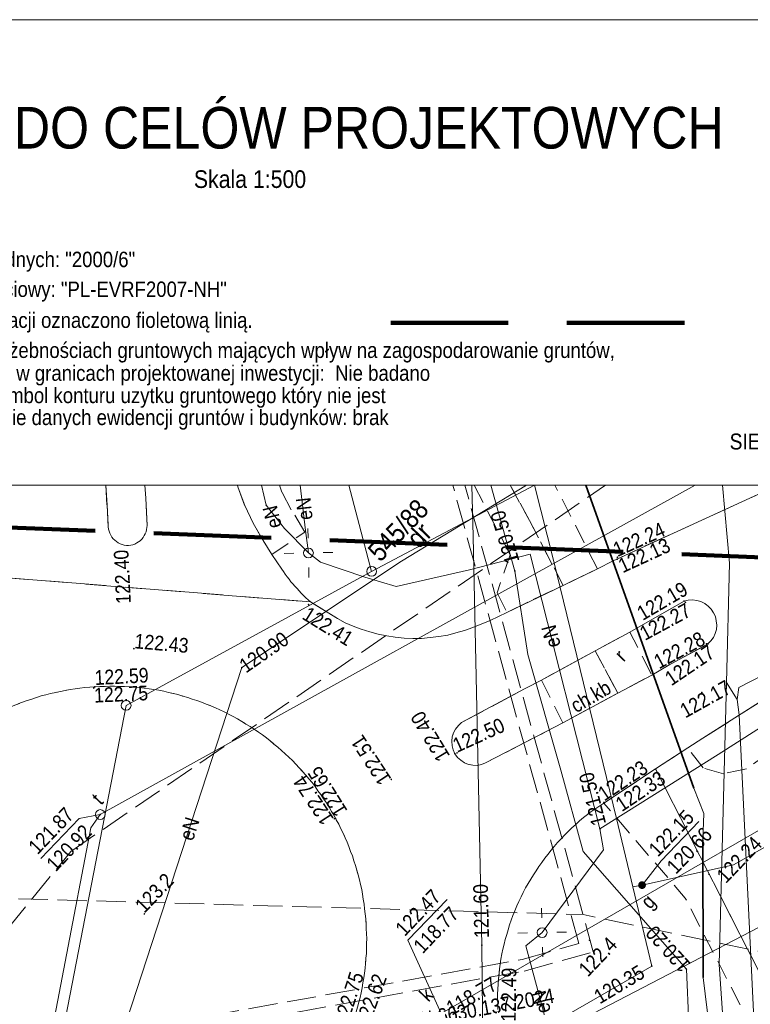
# Model space of a CAD drawing. Extents: x 0 to 6443539, y 0 to 5655063.
# Tile 36 of 64: x 6441120 to 6441157, y 5654646 to 5654697. Entities that reach past the tile are written whole.
import ezdxf
from ezdxf.enums import TextEntityAlignment as Align

# ---------------------------------------------------------------- set-up
doc = ezdxf.new("R2010")
doc.units = 0
doc.header["$MEASUREMENT"] = 0
for name, pattern in [('1.0_0.5', [1.5, 1, -0.5]), ('1.5_0.5', [2, 1.5, -0.5]), ('2', [0.9, 0.6, -0.3]), ('219-500', [0]), ('PRZER2-1', [3, 2, -1])]:
    doc.linetypes.add(name, pattern=pattern)
doc.layers.get('0').update_dxf_attribs({"color": 2, "linetype": 'CONTINUOUS', "lineweight": 5})
doc.layers.add('1ramki', color=7, linetype='PRZER2-1', lineweight=18)
doc.layers.add('Warstwa 63', color=7, linetype='CONTINUOUS', lineweight=0)
for name, color, linetype in [('202-punkt graniczny', 7, 'CONTINUOUS'), ('210-oznaczenie konturu użytku gruntowego', 7, 'CONTINUOUS'), ('211-numer działki ewidencyjnej', 7, 'CONTINUOUS'), ('219-działka ewidencyjna', 7, 'CONTINUOUS'), ('chodnik', 7, 'CONTINUOUS'), ('chodnik-Atr17', 7, 'CONTINUOUS'), ('droga dla rowerów', 7, 'CONTINUOUS'), ('droga dla rowerów-Atr17', 7, 'CONTINUOUS'), ('jezdnia', 7, 'CONTINUOUS'), ('krawężnik', 7, 'CONTINUOUS'), ('latarnia', 7, 'CONTINUOUS'), ('obudowa ochronna przewodu', 7, 'CONTINUOUS'), ('pikieta naturalna', 7, 'CONTINUOUS'), ('pikieta naturalna-Atr2', 7, 'CONTINUOUS'), ('pikieta sztuczna', 7, 'CONTINUOUS'), ('pikieta sztuczna-Atr2', 7, 'CONTINUOUS'), ('przewód ciepłowniczy - ob. projektowany', 7, 'CONTINUOUS'), ('przewód elektroenergetyczny podziemny', 7, 'CONTINUOUS'), ('przewód elektroenergetyczny podziemny - ob. projektowany', 7, 'CONTINUOUS'), ('przewód elektroenergetyczny podziemny-Atr1', 7, 'CONTINUOUS'), ('przewód gazowy', 7, 'CONTINUOUS'), ('przewód kanalizacyjny', 7, 'CONTINUOUS'), ('przewód kanalizacyjny - ob. projektowany', 7, 'CONTINUOUS'), ('przewód kanalizacyjny - ob. projektowany-Atr1', 7, 'CONTINUOUS'), ('przewód telekomunikacyjny podziemny', 7, 'CONTINUOUS'), ('przewód wodociągowy', 7, 'CONTINUOUS'), ('rzedna', 7, 'CONTINUOUS'), ('rzedna-Atr2', 7, 'CONTINUOUS'), ('rzedna-Atr3', 7, 'CONTINUOUS'), ('właz do komory lub kanału - okrągły', 7, 'CONTINUOUS'), ('właz do komory lub kanału - okrągły-Atr17', 7, 'CONTINUOUS'), ('Zakres', 7, 'CONTINUOUS'), ('zasuwa lub zawór', 7, 'CONTINUOUS'), ('zasuwa lub zawór-Atr17', 7, 'CONTINUOUS')]:
    doc.layers.add(name, color=color, linetype=linetype)
doc.styles.add('MapaZas', font='geodezja.shx', dxfattribs={"width": 0.9})

# ---------------------------------------------------------------- blocks, each defined once
blk = doc.blocks.new('202')
at = {"color": 0, "linetype": 'Continuous', "lineweight": 0}
blk.add_circle((0, 0), 0.25, dxfattribs=at)
blk = doc.blocks.new('SM01')
at = {"color": 0, "linetype": 'Continuous', "lineweight": 13}
for p, q in [((-0.53, 0.531), (-0.883, 0.884)), ((0.531, 0.531), (0.884, 0.884)), ((-0.53, -0.53), (-0.883, -0.883)), ((0.531, -0.53), (0.884, -0.883))]:
    blk.add_line(p, q, dxfattribs=at)
blk.add_circle((0, 0), 0.25, dxfattribs=at)
blk = doc.blocks.new('PW01')
at = {"linetype": 'Continuous', "lineweight": 13}
h = blk.add_hatch(color=0, dxfattribs=at)
edge = h.paths.add_edge_path()
edge.add_arc((0, 0), 0.045, 0, 360)
blk = doc.blocks.new('US22')
at = {"color": 0, "linetype": 'Continuous', "lineweight": 13}
blk.add_circle((0, 0), 0.25, dxfattribs=at)
blk = doc.blocks.new('US25')
at = {"linetype": 'Continuous', "lineweight": 0}
h = blk.add_hatch(color=0, dxfattribs=at)
edge = h.paths.add_edge_path()
edge.add_arc((0, 0), 0.2, 0, 360)

msp = doc.modelspace()

# ---------------------------------------------------------------- linework, layer by layer
at = {"layer": '1ramki', "color": 0, "linetype": 'Continuous', "lineweight": 13, "flags": 128}
for points in [[(6441071.681, 5654696.745), (6441272.347, 5654696.745), (6441272.347, 5654556.737), (6441071.681, 5654556.737)], [(6441071.681, 5654696.745), (6441272.347, 5654696.745), (6441272.347, 5654556.737), (6441071.681, 5654556.737)], [(6441071.681, 5654696.745), (6441187.422, 5654696.745), (6441187.422, 5654672.96), (6441071.681, 5654672.96)]]:
    msp.add_lwpolyline(points, close=True, dxfattribs=at)
at = {"layer": '219-działka ewidencyjna', "color": 0, "linetype": '219-500', "lineweight": 13}
for points in [[(6441136.968, 5654672.96), (6441138.137, 5654668.554)], [(6441138.137, 5654668.554), (6441146.457, 5654672.96)]]:
    msp.add_lwpolyline(points, dxfattribs=at)
at = {"layer": '219-działka ewidencyjna', "color": 0, "linetype": '219-500', "lineweight": 13, "flags": 128}
for points in [[(6441138.137, 5654668.554), (6441125.597, 5654661.705)], [(6441125.597, 5654661.705), (6441120.19, 5654633.778)], [(6441174.549, 5654659.01), (6441133.697, 5654637.777)]]:
    msp.add_lwpolyline(points, dxfattribs=at)
at = {"layer": 'chodnik', "color": 0, "linetype": '1.0_0.5', "lineweight": 13}
for points in [[(6441124.564, 5654672.96), (6441124.619, 5654671.932), (6441124.685, 5654670.83), (6441124.701, 5654670.717), (6441124.725, 5654670.612), (6441124.763, 5654670.507), (6441124.807, 5654670.409), (6441124.866, 5654670.311), (6441124.932, 5654670.22), (6441125.011, 5654670.144), (6441125.097, 5654670.075), (6441125.191, 5654670.014), (6441125.291, 5654669.959), (6441125.398, 5654669.926), (6441125.504, 5654669.893), (6441125.618, 5654669.882), (6441125.724, 5654669.877), (6441125.837, 5654669.893), (6441125.942, 5654669.917), (6441126.048, 5654669.954), (6441126.139, 5654670.006), (6441126.229, 5654670.057), (6441126.32, 5654670.123), (6441126.396, 5654670.203), (6441126.465, 5654670.289), (6441126.526, 5654670.382), (6441126.574, 5654670.475), (6441126.614, 5654670.575), (6441126.64, 5654670.689), (6441126.659, 5654670.795), (6441126.664, 5654670.901), (6441126.598, 5654672.293), (6441126.549, 5654672.96)], [(6441131.28, 5654672.96), (6441131.303, 5654672.883), (6441131.663, 5654671.915), (6441132.086, 5654671.012), (6441132.593, 5654670.139), (6441133.04, 5654669.42), (6441134.734, 5654670.567), (6441134.037, 5654671.705), (6441133.558, 5654672.607), (6441133.432, 5654672.96)], [(6441143.381, 5654672.96), (6441145.22, 5654669.401), (6441144.554, 5654667.463), (6441145.05, 5654666.462), (6441147.92, 5654667.84), (6441146.2, 5654671.162), (6441145.226, 5654672.96)]]:
    msp.add_lwpolyline(points, dxfattribs=at)
at = {"layer": 'chodnik', "color": 0, "linetype": '1.0_0.5', "lineweight": 13, "flags": 128}
for points in [[(6441146.815, 5654662.999), (6441147.916, 5654660.824), (6441150.72, 5654662.334), (6441149.563, 5654664.495)], [(6441161.294, 5654633.586), (6441163.71, 5654633.073), (6441165.752, 5654632.82), (6441152.643, 5654658.458), (6441150.007, 5654656.717), (6441154.165, 5654651.863), (6441161.645, 5654637.307)]]:
    msp.add_lwpolyline(points, close=True, dxfattribs=at)
at = {"layer": 'droga dla rowerów', "color": 0, "linetype": '1.0_0.5', "lineweight": 13}
for points in [[(6441145.226, 5654672.96), (6441146.2, 5654671.162), (6441147.92, 5654667.84), (6441149.684, 5654668.684), (6441147.508, 5654672.96)], [(6441181.224, 5654672.96), (6441175.408, 5654669.97), (6441171.012, 5654667.548), (6441165.874, 5654664.409), (6441160.904, 5654661.055), (6441157.289, 5654658.466), (6441156.121, 5654658.215), (6441155.075, 5654658.51), (6441154.296, 5654659.533)], [(6441154.296, 5654659.533), (6441152.643, 5654658.458), (6441165.73, 5654632.869)]]:
    msp.add_lwpolyline(points, dxfattribs=at)
at = {"layer": 'droga dla rowerów', "color": 0, "linetype": '1.0_0.5', "lineweight": 13, "flags": 128}
msp.add_lwpolyline([(6441149.563, 5654664.495), (6441150.72, 5654662.334), (6441152.461, 5654663.256), (6441151.331, 5654665.445)], close=True, dxfattribs=at)
at = {"layer": 'jezdnia', "color": 0, "linetype": '1.5_0.5', "lineweight": 13}
for points in [[(6441117.063, 5654668.423), (6441135.009, 5654666.994), (6441134.894, 5654667.105), (6441134.771, 5654667.208), (6441134.663, 5654667.326), (6441134.547, 5654667.437), (6441134.438, 5654667.555), (6441134.33, 5654667.673), (6441134.221, 5654667.791), (6441134.119, 5654667.916), (6441134.018, 5654668.027), (6441133.923, 5654668.159), (6441133.821, 5654668.284), (6441133.727, 5654668.416), (6441133.639, 5654668.542), (6441133.544, 5654668.674), (6441133.04, 5654669.42), (6441132.593, 5654670.139), (6441132.086, 5654671.012), (6441131.663, 5654671.915), (6441131.303, 5654672.883), (6441131.28, 5654672.96)], [(6441158.909, 5654672.96), (6441150.481, 5654669.098), (6441149.684, 5654668.684), (6441147.92, 5654667.84), (6441145.05, 5654666.462), (6441144.203, 5654666.041), (6441143.306, 5654665.682), (6441142.885, 5654665.531), (6441142.449, 5654665.408), (6441142.027, 5654665.3), (6441141.576, 5654665.22), (6441141.131, 5654665.175), (6441140.687, 5654665.13), (6441140.241, 5654665.127), (6441139.802, 5654665.146), (6441139.349, 5654665.193), (6441138.909, 5654665.254), (6441138.468, 5654665.343), (6441138.041, 5654665.461), (6441137.614, 5654665.594), (6441137.193, 5654665.761), (6441136.786, 5654665.929), (6441136.393, 5654666.14), (6441135.009, 5654666.994), (6441117.063, 5654668.423)], [(6441125.942, 5654669.917), (6441125.837, 5654669.893), (6441125.724, 5654669.877), (6441125.618, 5654669.882), (6441125.504, 5654669.893), (6441125.398, 5654669.926), (6441125.291, 5654669.959), (6441125.191, 5654670.014), (6441125.097, 5654670.075), (6441125.011, 5654670.144), (6441124.932, 5654670.22), (6441124.866, 5654670.311), (6441124.807, 5654670.409), (6441124.763, 5654670.507), (6441124.725, 5654670.612), (6441124.701, 5654670.717), (6441124.685, 5654670.83), (6441124.619, 5654671.932), (6441124.564, 5654672.96)], [(6441126.549, 5654672.96), (6441126.598, 5654672.293), (6441126.664, 5654670.901), (6441126.659, 5654670.795), (6441126.64, 5654670.689), (6441126.614, 5654670.575), (6441126.574, 5654670.475), (6441126.526, 5654670.382), (6441126.465, 5654670.289), (6441126.396, 5654670.203), (6441126.32, 5654670.123), (6441126.229, 5654670.057), (6441126.139, 5654670.006), (6441126.048, 5654669.954), (6441125.942, 5654669.917)], [(6441144.591, 5654646.175), (6441144.593, 5654646.436), (6441144.58, 5654646.698), (6441144.574, 5654646.952), (6441144.629, 5654647.717), (6441144.674, 5654648.242), (6441144.711, 5654648.483), (6441144.748, 5654648.738), (6441144.799, 5654649.008), (6441144.85, 5654649.25), (6441144.908, 5654649.499), (6441144.967, 5654649.747), (6441145.046, 5654650.004), (6441145.111, 5654650.246), (6441145.191, 5654650.488), (6441145.271, 5654650.73), (6441145.364, 5654650.973), (6441145.458, 5654651.215), (6441145.552, 5654651.458), (6441145.66, 5654651.686), (6441145.775, 5654651.922), (6441145.891, 5654652.144), (6441146.006, 5654652.38), (6441146.142, 5654652.609), (6441146.272, 5654652.831), (6441146.409, 5654653.046), (6441146.545, 5654653.261), (6441146.689, 5654653.47), (6441146.84, 5654653.685), (6441146.984, 5654653.893), (6441147.15, 5654654.095), (6441147.308, 5654654.303), (6441147.473, 5654654.505), (6441147.646, 5654654.7), (6441147.826, 5654654.888), (6441147.998, 5654655.082), (6441148.185, 5654655.263), (6441148.372, 5654655.458), (6441148.574, 5654655.625), (6441148.761, 5654655.806), (6441148.962, 5654655.973), (6441149.164, 5654656.14), (6441149.233, 5654656.198), (6441150.007, 5654656.717), (6441152.643, 5654658.458), (6441154.296, 5654659.533), (6441155.07, 5654660.024), (6441162.067, 5654664.483)]]:
    msp.add_lwpolyline(points, dxfattribs=at)
at = {"layer": 'jezdnia', "color": 0, "linetype": '1.5_0.5', "lineweight": 13, "flags": 128}
for points in [[(6441152.142, 5654665.901), (6441154.105, 5654667.04), (6441154.323, 5654667.08), (6441154.535, 5654667.099), (6441154.755, 5654667.068), (6441154.961, 5654667.009), (6441155.168, 5654666.908), (6441155.341, 5654666.784), (6441155.493, 5654666.625), (6441155.61, 5654666.443), (6441155.706, 5654666.254), (6441155.753, 5654666.029), (6441155.779, 5654665.81), (6441155.763, 5654665.591), (6441155.697, 5654665.377), (6441155.609, 5654665.184), (6441155.478, 5654665.005), (6441155.326, 5654664.846), (6441153.285, 5654663.741), (6441152.461, 5654663.256), (6441150.72, 5654662.334), (6441147.916, 5654660.824), (6441147.063, 5654660.367), (6441143.965, 5654658.765), (6441143.754, 5654658.689), (6441143.529, 5654658.642), (6441143.317, 5654658.652), (6441143.089, 5654658.689), (6441142.89, 5654658.77), (6441142.696, 5654658.9), (6441142.523, 5654659.052), (6441142.399, 5654659.24), (6441142.309, 5654659.436), (6441142.248, 5654659.647), (6441142.236, 5654659.88), (6441142.253, 5654660.1), (6441142.326, 5654660.306), (6441142.428, 5654660.5), (6441142.572, 5654660.679), (6441142.739, 5654660.825), (6441145.955, 5654662.549), (6441146.815, 5654662.999), (6441149.563, 5654664.495), (6441151.331, 5654665.445)], [(6441131.936, 5654660.633), (6441132.144, 5654660.489), (6441132.353, 5654660.345), (6441132.561, 5654660.201), (6441132.762, 5654660.05), (6441132.963, 5654659.898), (6441133.151, 5654659.733), (6441133.352, 5654659.581), (6441133.533, 5654659.409), (6441133.727, 5654659.236), (6441133.908, 5654659.063), (6441134.089, 5654658.89), (6441134.262, 5654658.71), (6441134.443, 5654658.523), (6441134.61, 5654658.336), (6441134.777, 5654658.148), (6441134.936, 5654657.954), (6441135.096, 5654657.759), (6441135.249, 5654657.557), (6441135.395, 5654657.348), (6441135.548, 5654657.147), (6441135.687, 5654656.93), (6441135.833, 5654656.721), (6441135.965, 5654656.512), (6441136.097, 5654656.288), (6441136.229, 5654656.079), (6441136.333, 5654655.855), (6441136.465, 5654655.632), (6441136.569, 5654655.408), (6441136.68, 5654655.177), (6441136.784, 5654654.938), (6441136.888, 5654654.714), (6441136.978, 5654654.49), (6441137.068, 5654654.237), (6441137.158, 5654654.013), (6441137.234, 5654653.76), (6441137.317, 5654653.528), (6441137.379, 5654653.289), (6441137.448, 5654653.043), (6441137.517, 5654652.797), (6441137.571, 5654652.551), (6441137.633, 5654652.297), (6441137.667, 5654652.058), (6441137.715, 5654651.804), (6441137.756, 5654651.557), (6441137.782, 5654651.31), (6441137.816, 5654651.057), (6441137.836, 5654650.802), (6441137.869, 5654650.548), (6441137.868, 5654650.301), (6441137.88, 5654650.039), (6441137.893, 5654649.792), (6441137.877, 5654649.544), (6441137.876, 5654649.283), (6441137.874, 5654649.035), (6441137.844, 5654648.787), (6441137.828, 5654648.525), (6441137.812, 5654648.277), (6441137.768, 5654648.028), (6441137.738, 5654647.78), (6441137.694, 5654647.532), (6441137.65, 5654647.283), (6441137.599, 5654647.027), (6441137.548, 5654646.786), (6441137.489, 5654646.537), (6441137.424, 5654646.295), (6441137.344, 5654646.053), (6441137.279, 5654645.811), (6441137.199, 5654645.569), (6441137.112, 5654645.334), (6441137.033, 5654645.091), (6441136.932, 5654644.856), (6441136.838, 5654644.627), (6441136.737, 5654644.392), (6441136.635, 5654644.17), (6441136.52, 5654643.949), (6441136.412, 5654643.72), (6441136.289, 5654643.491), (6441136.16, 5654643.269), (6441136.037, 5654643.054), (6441135.9, 5654642.839), (6441135.778, 5654642.624), (6441135.634, 5654642.416), (6441135.49, 5654642.208), (6441135.339, 5654642.006), (6441135.201, 5654641.805), (6441135.05, 5654641.604), (6441134.884, 5654641.417), (6441134.726, 5654641.222), (6441134.553, 5654641.027), (6441134.388, 5654640.84), (6441134.215, 5654640.659), (6441134.042, 5654640.479), (6441133.855, 5654640.312), (6441133.674, 5654640.138), (6441133.112, 5654639.638), (6441132.911, 5654639.485), (6441132.716, 5654639.326), (6441132.507, 5654639.18), (6441132.089, 5654638.888), (6441131.887, 5654638.749), (6441131.663, 5654638.617), (6441131.454, 5654638.485), (6441131.252, 5654638.36), (6441131.028, 5654638.242), (6441130.804, 5654638.124), (6441130.573, 5654638.013), (6441130.349, 5654637.895), (6441130.118, 5654637.798), (6441129.417, 5654637.514), (6441129.178, 5654637.424), (6441128.708, 5654637.265), (6441127.977, 5654637.066), (6441126.991, 5654636.86), (6441126.744, 5654636.82), (6441126.497, 5654636.793), (6441126.243, 5654636.759), (6441125.997, 5654636.733), (6441125.749, 5654636.72), (6441125.495, 5654636.701), (6441124.986, 5654636.69), (6441124.738, 5654636.691), (6441124.491, 5654636.693), (6441124.243, 5654636.695), (6441123.74, 5654636.733), (6441123.485, 5654636.756), (6441122.982, 5654636.823), (6441122.499, 5654636.897), (6441121.753, 5654637.058), (6441121.504, 5654637.116), (6441121.262, 5654637.196), (6441121.02, 5654637.262), (6441120.792, 5654637.341), (6441120.55, 5654637.421), (6441120.314, 5654637.508), (6441120.072, 5654637.602), (6441119.837, 5654637.689), (6441119.615, 5654637.79), (6441119.38, 5654637.891), (6441119.165, 5654637.999), (6441118.936, 5654638.108), (6441118.707, 5654638.23), (6441118.493, 5654638.353), (6441118.056, 5654638.605), (6441117.841, 5654638.742), (6441117.64, 5654638.879), (6441117.424, 5654639.015), (6441117.223, 5654639.167), (6441117.022, 5654639.318), (6441116.626, 5654639.628), (6441116.432, 5654639.786), (6441116.244, 5654639.952), (6441116.057, 5654640.117), (6441115.696, 5654640.463), (6441115.515, 5654640.65), (6441115.341, 5654640.83), (6441115.174, 5654641.018), (6441114.827, 5654641.392), (6441114.674, 5654641.594), (6441114.514, 5654641.789), (6441114.368, 5654641.998), (6441114.215, 5654642.199), (6441113.937, 5654642.618), (6441113.798, 5654642.834), (6441113.541, 5654643.274), (6441113.291, 5654643.707), (6441113.18, 5654643.938), (6441112.965, 5654644.393), (6441112.861, 5654644.631), (6441112.764, 5654644.863), (6441112.674, 5654645.087), (6441112.584, 5654645.326), (6441112.501, 5654645.571), (6441112.349, 5654646.063), (6441112.28, 5654646.295), (6441112.157, 5654646.787), (6441112.102, 5654647.034), (6441112.061, 5654647.28), (6441112.013, 5654647.534), (6441111.972, 5654647.781), (6441111.912, 5654648.282), (6441111.859, 5654648.79), (6441111.827, 5654649.291), (6441111.828, 5654649.553), (6441111.831, 5654650.048), (6441111.856, 5654650.551), (6441111.871, 5654650.813), (6441111.894, 5654651.068), (6441111.931, 5654651.309), (6441111.961, 5654651.557), (6441112.042, 5654652.061), (6441112.086, 5654652.31), (6441112.196, 5654652.8), (6441112.261, 5654653.056), (6441112.334, 5654653.291), (6441112.399, 5654653.533), (6441112.486, 5654653.768), (6441112.652, 5654654.26), (6441112.747, 5654654.488), (6441112.833, 5654654.724), (6441112.942, 5654654.952), (6441113.036, 5654655.181), (6441113.144, 5654655.409), (6441113.266, 5654655.638), (6441113.504, 5654656.089), (6441113.627, 5654656.304), (6441113.763, 5654656.519), (6441113.9, 5654656.734), (6441114.037, 5654656.935), (6441114.174, 5654657.15), (6441114.318, 5654657.358), (6441114.469, 5654657.56), (6441114.621, 5654657.761), (6441114.8, 5654657.963), (6441114.959, 5654658.157), (6441115.124, 5654658.345), (6441115.29, 5654658.532), (6441115.643, 5654658.901), (6441115.83, 5654659.067), (6441116.01, 5654659.241), (6441116.197, 5654659.422), (6441116.392, 5654659.582), (6441116.579, 5654659.749), (6441116.774, 5654659.894), (6441116.969, 5654660.054), (6441117.178, 5654660.2), (6441117.379, 5654660.353), (6441117.596, 5654660.492), (6441117.805, 5654660.638), (6441118.021, 5654660.763), (6441118.237, 5654660.902), (6441118.685, 5654661.152), (6441118.902, 5654661.263), (6441119.133, 5654661.374), (6441119.364, 5654661.485), (6441119.595, 5654661.582), (6441119.826, 5654661.693), (6441120.296, 5654661.866), (6441120.535, 5654661.956), (6441120.773, 5654662.032), (6441121.019, 5654662.115), (6441121.258, 5654662.191), (6441121.497, 5654662.253), (6441121.736, 5654662.314), (6441121.997, 5654662.37), (6441122.243, 5654662.424), (6441122.482, 5654662.472), (6441122.743, 5654662.513), (6441122.99, 5654662.554), (6441123.237, 5654662.595), (6441123.491, 5654662.614), (6441123.738, 5654662.641), (6441123.999, 5654662.653), (6441124.246, 5654662.666), (6441124.494, 5654662.678), (6441124.755, 5654662.691), (6441124.996, 5654662.682), (6441125.258, 5654662.681), (6441125.505, 5654662.679), (6441125.76, 5654662.656), (6441126.008, 5654662.64), (6441126.263, 5654662.618), (6441126.519, 5654662.581), (6441126.767, 5654662.551), (6441127.015, 5654662.521), (6441127.264, 5654662.477), (6441127.519, 5654662.426), (6441127.754, 5654662.367), (6441128.01, 5654662.316), (6441128.244, 5654662.257), (6441128.493, 5654662.185), (6441128.743, 5654662.113), (6441128.971, 5654662.033), (6441129.213, 5654661.953), (6441129.455, 5654661.873), (6441129.691, 5654661.772), (6441129.926, 5654661.686), (6441130.155, 5654661.577), (6441130.383, 5654661.483), (6441130.612, 5654661.375), (6441130.833, 5654661.26), (6441131.069, 5654661.145), (6441131.291, 5654661.015), (6441131.506, 5654660.892), (6441131.721, 5654660.756)]]:
    msp.add_lwpolyline(points, close=True, dxfattribs=at)
at = {"layer": 'krawężnik', "color": 0, "linetype": 'Continuous', "lineweight": 13}
for points in [[(6441126.549, 5654672.96), (6441126.598, 5654672.293), (6441126.664, 5654670.901), (6441126.659, 5654670.795), (6441126.64, 5654670.689), (6441126.614, 5654670.575), (6441126.574, 5654670.475), (6441126.526, 5654670.382), (6441126.465, 5654670.289), (6441126.396, 5654670.203), (6441126.32, 5654670.123), (6441126.229, 5654670.057), (6441126.139, 5654670.006), (6441126.048, 5654669.954), (6441125.942, 5654669.917), (6441125.837, 5654669.893), (6441125.724, 5654669.877), (6441125.618, 5654669.882), (6441125.504, 5654669.893), (6441125.398, 5654669.926), (6441125.291, 5654669.959), (6441125.191, 5654670.014), (6441125.097, 5654670.075), (6441125.011, 5654670.144), (6441124.932, 5654670.22), (6441124.866, 5654670.311), (6441124.807, 5654670.409), (6441124.763, 5654670.507), (6441124.725, 5654670.612), (6441124.701, 5654670.717), (6441124.685, 5654670.83), (6441124.619, 5654671.932), (6441124.564, 5654672.96)], [(6441135.009, 5654666.994), (6441134.894, 5654667.105), (6441134.771, 5654667.208), (6441134.663, 5654667.326), (6441134.547, 5654667.437), (6441134.438, 5654667.555), (6441134.33, 5654667.673), (6441134.221, 5654667.791), (6441134.119, 5654667.916), (6441134.018, 5654668.027), (6441133.923, 5654668.159), (6441133.821, 5654668.284), (6441133.727, 5654668.416), (6441133.639, 5654668.542), (6441133.544, 5654668.674), (6441133.04, 5654669.42), (6441132.593, 5654670.139), (6441132.086, 5654671.012), (6441131.663, 5654671.915), (6441131.303, 5654672.883), (6441131.28, 5654672.96)], [(6441158.909, 5654672.96), (6441150.481, 5654669.098), (6441149.684, 5654668.684), (6441147.92, 5654667.84), (6441145.05, 5654666.462), (6441144.203, 5654666.041), (6441143.306, 5654665.682)]]:
    msp.add_lwpolyline(points, dxfattribs=at)
at = {"layer": 'krawężnik', "color": 0, "linetype": 'Continuous', "lineweight": 13, "flags": 128}
for points in [[(6441154.105, 5654667.04), (6441154.323, 5654667.08), (6441154.535, 5654667.099), (6441154.755, 5654667.068), (6441154.961, 5654667.009), (6441155.168, 5654666.908), (6441155.341, 5654666.784), (6441155.493, 5654666.625), (6441155.61, 5654666.443), (6441155.706, 5654666.254), (6441155.753, 5654666.029), (6441155.779, 5654665.81), (6441155.763, 5654665.591), (6441155.697, 5654665.377), (6441155.609, 5654665.184), (6441155.478, 5654665.005), (6441155.326, 5654664.846)], [(6441135.009, 5654666.994), (6441136.393, 5654666.14)], [(6441154.105, 5654667.04), (6441152.142, 5654665.901), (6441151.331, 5654665.445), (6441149.563, 5654664.495), (6441146.815, 5654662.999), (6441145.955, 5654662.549), (6441142.739, 5654660.825)], [(6441143.306, 5654665.682), (6441142.885, 5654665.531), (6441142.449, 5654665.408), (6441142.027, 5654665.3), (6441141.576, 5654665.22), (6441141.131, 5654665.175), (6441140.687, 5654665.13), (6441140.241, 5654665.127), (6441139.802, 5654665.146), (6441139.349, 5654665.193), (6441138.909, 5654665.254), (6441138.468, 5654665.343), (6441138.041, 5654665.461), (6441137.614, 5654665.594), (6441137.193, 5654665.761), (6441136.786, 5654665.929), (6441136.393, 5654666.14)], [(6441150.007, 5654656.717), (6441152.643, 5654658.458), (6441154.296, 5654659.533), (6441155.07, 5654660.024), (6441162.067, 5654664.483), (6441164.508, 5654666.091)], [(6441143.965, 5654658.765), (6441147.063, 5654660.367), (6441147.916, 5654660.824), (6441150.72, 5654662.334), (6441152.461, 5654663.256), (6441153.285, 5654663.741), (6441155.326, 5654664.846)], [(6441123.999, 5654662.653), (6441123.738, 5654662.641), (6441123.491, 5654662.614), (6441123.237, 5654662.595), (6441122.99, 5654662.554), (6441122.743, 5654662.513), (6441122.482, 5654662.472), (6441122.243, 5654662.424), (6441121.997, 5654662.37), (6441121.736, 5654662.314), (6441121.497, 5654662.253), (6441121.258, 5654662.191), (6441121.019, 5654662.115), (6441120.773, 5654662.032), (6441120.535, 5654661.956), (6441120.296, 5654661.866), (6441120.057, 5654661.79)], [(6441137.424, 5654646.295), (6441137.489, 5654646.537), (6441137.548, 5654646.786), (6441137.599, 5654647.027), (6441137.65, 5654647.283), (6441137.694, 5654647.532), (6441137.738, 5654647.78), (6441137.768, 5654648.028), (6441137.812, 5654648.277), (6441137.828, 5654648.525), (6441137.844, 5654648.787), (6441137.874, 5654649.035), (6441137.876, 5654649.283), (6441137.877, 5654649.544), (6441137.893, 5654649.792), (6441137.88, 5654650.039), (6441137.868, 5654650.301), (6441137.869, 5654650.548), (6441137.836, 5654650.802), (6441137.816, 5654651.057), (6441137.782, 5654651.31), (6441137.756, 5654651.557), (6441137.715, 5654651.804), (6441137.667, 5654652.058), (6441137.633, 5654652.297), (6441137.571, 5654652.551), (6441137.517, 5654652.797), (6441137.448, 5654653.043), (6441137.379, 5654653.289), (6441137.317, 5654653.528), (6441137.234, 5654653.76), (6441137.158, 5654654.013), (6441137.068, 5654654.237), (6441136.978, 5654654.49), (6441136.888, 5654654.714), (6441136.784, 5654654.938), (6441136.68, 5654655.177), (6441136.569, 5654655.408), (6441136.465, 5654655.632), (6441136.333, 5654655.855), (6441136.229, 5654656.079), (6441136.097, 5654656.288), (6441135.965, 5654656.512), (6441135.833, 5654656.721), (6441135.687, 5654656.93), (6441135.548, 5654657.147), (6441135.395, 5654657.348), (6441135.249, 5654657.557), (6441135.096, 5654657.759), (6441134.936, 5654657.954), (6441134.777, 5654658.148), (6441134.61, 5654658.336), (6441134.443, 5654658.523), (6441134.262, 5654658.71), (6441134.089, 5654658.89), (6441133.908, 5654659.063), (6441133.727, 5654659.236), (6441133.533, 5654659.409), (6441133.352, 5654659.581), (6441133.151, 5654659.733), (6441132.963, 5654659.898), (6441132.762, 5654660.05), (6441132.561, 5654660.201), (6441132.353, 5654660.345), (6441132.144, 5654660.489), (6441131.936, 5654660.633), (6441131.721, 5654660.756), (6441131.506, 5654660.892), (6441131.291, 5654661.015), (6441131.069, 5654661.145), (6441130.833, 5654661.26), (6441130.612, 5654661.375), (6441130.383, 5654661.483), (6441130.155, 5654661.577), (6441129.926, 5654661.686), (6441129.691, 5654661.772), (6441129.455, 5654661.873), (6441129.213, 5654661.953), (6441128.971, 5654662.033), (6441128.743, 5654662.113), (6441128.493, 5654662.185), (6441128.244, 5654662.257), (6441128.01, 5654662.316), (6441127.754, 5654662.367), (6441127.519, 5654662.426), (6441127.264, 5654662.477), (6441127.015, 5654662.521), (6441126.767, 5654662.551), (6441126.519, 5654662.581), (6441126.263, 5654662.618), (6441126.008, 5654662.64), (6441125.76, 5654662.656), (6441125.505, 5654662.679), (6441125.258, 5654662.681), (6441124.996, 5654662.682), (6441124.755, 5654662.691), (6441124.494, 5654662.678), (6441124.246, 5654662.666), (6441123.999, 5654662.653)], [(6441143.965, 5654658.765), (6441143.754, 5654658.689), (6441143.529, 5654658.642), (6441143.317, 5654658.652), (6441143.089, 5654658.689), (6441142.89, 5654658.77), (6441142.696, 5654658.9), (6441142.523, 5654659.052), (6441142.399, 5654659.24), (6441142.309, 5654659.436), (6441142.248, 5654659.647), (6441142.236, 5654659.88), (6441142.253, 5654660.1), (6441142.326, 5654660.306), (6441142.428, 5654660.5), (6441142.572, 5654660.679), (6441142.739, 5654660.825)], [(6441146.984, 5654653.893), (6441147.15, 5654654.095), (6441147.308, 5654654.303), (6441147.473, 5654654.505), (6441147.646, 5654654.7), (6441147.826, 5654654.888), (6441147.998, 5654655.082), (6441148.185, 5654655.263), (6441148.372, 5654655.458), (6441148.574, 5654655.625), (6441148.761, 5654655.806), (6441148.962, 5654655.973), (6441149.164, 5654656.14), (6441149.233, 5654656.198), (6441150.007, 5654656.717)], [(6441146.984, 5654653.893), (6441146.84, 5654653.685), (6441146.689, 5654653.47), (6441146.545, 5654653.261), (6441146.409, 5654653.046), (6441146.272, 5654652.831), (6441146.142, 5654652.609), (6441146.006, 5654652.38), (6441145.891, 5654652.144), (6441145.775, 5654651.922), (6441145.66, 5654651.686), (6441145.552, 5654651.458), (6441145.458, 5654651.215), (6441145.364, 5654650.973), (6441145.271, 5654650.73), (6441145.191, 5654650.488), (6441145.111, 5654650.246), (6441145.046, 5654650.004), (6441144.967, 5654649.747), (6441144.908, 5654649.499), (6441144.85, 5654649.25), (6441144.799, 5654649.008), (6441144.748, 5654648.738), (6441144.711, 5654648.483), (6441144.674, 5654648.242), (6441144.651, 5654647.987), (6441144.629, 5654647.717), (6441144.599, 5654647.469), (6441144.597, 5654647.207), (6441144.574, 5654646.952), (6441144.58, 5654646.698), (6441144.593, 5654646.436), (6441144.591, 5654646.175)]]:
    msp.add_lwpolyline(points, dxfattribs=at)
at = {"layer": 'obudowa ochronna przewodu', "color": 0, "linetype": 'Continuous', "lineweight": 35}
msp.add_lwpolyline([(6441149.084, 5654672.96), (6441154.609, 5654657.475)], dxfattribs=at)
at = {"layer": 'obudowa ochronna przewodu', "color": 0, "linetype": 'Continuous', "lineweight": 35, "flags": 128}
msp.add_lwpolyline([(6441155.069, 5654654.832), (6441155.087, 5654647.795)], dxfattribs=at)
at = {"layer": 'przewód ciepłowniczy - ob. projektowany', "color": 0, "linetype": '1.5_0.5', "lineweight": 13}
for points in [[(6441115.354, 5654619.662), (6441120.045, 5654644.066), (6441145.83, 5654648.726), (6441148.734, 5654649.532), (6441142.288, 5654672.96)], [(6441115.951, 5654619.548), (6441120.551, 5654643.553), (6441145.942, 5654648.135), (6441149.464, 5654649.109), (6441142.904, 5654672.96)]]:
    msp.add_lwpolyline(points, dxfattribs=at)
at = {"layer": 'przewód elektroenergetyczny podziemny', "color": 0, "linetype": 'Continuous', "lineweight": 13}
for points in [[(6441146.054, 5654672.96), (6441139.667, 5654669.083), (6441131.503, 5654663.637), (6441124.089, 5654640.871), (6441118.934, 5654639.19), (6441116.894, 5654636.076), (6441112.541, 5654611.736)], [(6441134.913, 5654669.496), (6441133.69, 5654670.75), (6441132.759, 5654671.932), (6441132.514, 5654672.96)], [(6441134.495, 5654672.96), (6441134.768, 5654670.646), (6441134.913, 5654669.496)], [(6441143.268, 5654672.96), (6441143.325, 5654670.343), (6441143.508, 5654661.57), (6441143.771, 5654649.453), (6441143.884, 5654637.34), (6441144.526, 5654628.626), (6441145.264, 5654617.092), (6441146.393, 5654603.494), (6441147.163, 5654591.806), (6441146.83, 5654580.079), (6441146.554, 5654563.091), (6441146.236, 5654556.737)], [(6441144.229, 5654672.96), (6441145.464, 5654668.572), (6441146.122, 5654664.314), (6441147.813, 5654658.402), (6441148.943, 5654654.233), (6441154.222, 5654648.236)], [(6441150.173, 5654641.217), (6441146.485, 5654642.354), (6441146.761, 5654643.004), (6441148.551, 5654643.297), (6441150.985, 5654644.22), (6441154.779, 5654644.394), (6441155.399, 5654645.157), (6441155.087, 5654647.795), (6441155.069, 5654654.832), (6441155.111, 5654656.191), (6441154.609, 5654657.475), (6441149.084, 5654672.96)]]:
    msp.add_lwpolyline(points, dxfattribs=at)
at = {"layer": 'przewód elektroenergetyczny podziemny', "color": 0, "linetype": 'Continuous', "lineweight": 13, "flags": 128}
for points in [[(6441134.913, 5654669.496), (6441135.524, 5654669.021), (6441137.797, 5654668.257), (6441139.399, 5654667.775), (6441143.15, 5654668.642), (6441146.237, 5654669.437), (6441149.809, 5654655.397)], [(6441149.809, 5654655.397), (6441155.845, 5654659.199), (6441162.947, 5654663.724), (6441163.231, 5654663.313)], [(6441149.809, 5654655.397), (6441149.995, 5654654.319), (6441146.854, 5654650.099), (6441146.013, 5654649.423), (6441146.943, 5654645.999), (6441147.473, 5654643.747), (6441148.125, 5654641.406), (6441148.606, 5654639.755)], [(6441154.222, 5654648.236), (6441154.953, 5654631.461), (6441154.97, 5654627.735), (6441155.096, 5654626.492), (6441155.13, 5654617.419), (6441155.553, 5654611.961)]]:
    msp.add_lwpolyline(points, dxfattribs=at)
at = {"layer": 'przewód elektroenergetyczny podziemny - ob. projektowany', "color": 0, "linetype": '1.5_0.5', "lineweight": 13, "flags": 128}
msp.add_lwpolyline([(6441106.067, 5654592.931), (6441106.045, 5654593.617), (6441098.674, 5654593.365), (6441097.759, 5654614.012), (6441096.686, 5654635.808), (6441102.037, 5654636.277), (6441101.82, 5654651.84), (6441101.962, 5654652.133), (6441102.269, 5654652.323), (6441129.643, 5654651.558), (6441148.942, 5654651.022), (6441167.991, 5654647.014), (6441168.014, 5654646.604)], dxfattribs=at)
at = {"layer": 'przewód gazowy', "color": 0, "linetype": 'Continuous', "lineweight": 13, "flags": 128}
for points in [[(6441151.493, 5654652.428), (6441151.958, 5654652.523), (6441156.625, 5654653.565), (6441173.465, 5654663.039), (6441197.523, 5654677.55), (6441198.777, 5654675.491), (6441202.015, 5654672.279), (6441203.816, 5654671.109), (6441205.168, 5654670.714)], [(6441151.493, 5654652.428), (6441152.458, 5654648.389), (6441147.784, 5654645.692), (6441143.293, 5654640.814), (6441140.842, 5654637.373), (6441141.754, 5654630.242), (6441142.715, 5654621.775), (6441143.463, 5654616.31), (6441143.698, 5654611.683)]]:
    msp.add_lwpolyline(points, dxfattribs=at)
at = {"layer": 'przewód gazowy', "color": 0, "linetype": 'Continuous', "lineweight": 13}
msp.add_lwpolyline([(6441146.468, 5654672.96), (6441147.439, 5654669.131), (6441150.653, 5654655.932), (6441151.493, 5654652.428)], dxfattribs=at)
at = {"layer": 'przewód kanalizacyjny', "color": 0, "linetype": 'Continuous', "lineweight": 13, "flags": 128}
msp.add_lwpolyline([(6441141.403, 5654645.794), (6441170.35, 5654662.491), (6441206.819, 5654684.598), (6441216.986, 5654690.66)], dxfattribs=at)
at = {"layer": 'przewód kanalizacyjny - ob. projektowany', "color": 0, "linetype": '1.5_0.5', "lineweight": 13}
msp.add_lwpolyline([(6441071.681, 5654613.923), (6441084.036, 5654613.792), (6441086.141, 5654614.545), (6441090.383, 5654614.637), (6441122.767, 5654654.239), (6441150.089, 5654672.96)], dxfattribs=at)
at = {"layer": 'przewód telekomunikacyjny podziemny', "color": 0, "linetype": 'Continuous', "lineweight": 13}
msp.add_lwpolyline([(6441124.275, 5654656.131), (6441154.681, 5654672.96)], dxfattribs=at)
at = {"layer": 'przewód telekomunikacyjny podziemny', "color": 0, "linetype": 'Continuous', "lineweight": 13, "flags": 128}
msp.add_lwpolyline([(6441124.275, 5654656.131), (6441123.794, 5654655.456), (6441117.223, 5654621.223)], dxfattribs=at)
at = {"layer": 'przewód wodociągowy', "color": 0, "linetype": 'Continuous', "lineweight": 13}
for points in [[(6441156.067, 5654672.96), (6441156.432, 5654668.979), (6441156.267, 5654662.879)], [(6441156.824, 5654662), (6441156.902, 5654662.617), (6441177.04, 5654672.96)]]:
    msp.add_lwpolyline(points, dxfattribs=at)
at = {"layer": 'przewód wodociągowy', "color": 0, "linetype": 'Continuous', "lineweight": 13, "flags": 128}
for points in [[(6441158.105, 5654612.009), (6441158.08, 5654614.802), (6441156.838, 5654634.876), (6441155.893, 5654648.463), (6441156.267, 5654662.879)], [(6441156.824, 5654662), (6441156.267, 5654662.879)], [(6441156.824, 5654662), (6441156.918, 5654661.231), (6441158.184, 5654635.11), (6441158.819, 5654619.522), (6441158.965, 5654614.411), (6441152.385, 5654611.906)]]:
    msp.add_lwpolyline(points, dxfattribs=at)
at = {"layer": 'rzedna-Atr2', "color": 0, "lineweight": 13, "flags": 128}
for points in [[(6441124.275, 5654656.131), (6441123.19, 5654655.924), (6441121.242, 5654653.889)], [(6441151.958, 5654652.523), (6441152.935, 5654653.761), (6441154.862, 5654655.772)], [(6441141.704, 5654645.935), (6441139.995, 5654649.703), (6441141.995, 5654651.791)]]:
    msp.add_lwpolyline(points, dxfattribs=at)
at = {"layer": 'Zakres', "color": 221, "linetype": '2', "lineweight": 140, "ltscale": 10}
msp.add_line((6441139.119, 5654681.258, -505.908), (6441155.793, 5654681.258, -505.908), dxfattribs=at)
at = {"layer": 'Zakres', "color": 221, "linetype": '2', "lineweight": 100, "ltscale": 10, "flags": 128}
msp.add_lwpolyline([(6441115.162, 5654670.978), (6441103.796, 5654596.878), (6441245.253, 5654591.859), (6441257.171, 5654646.365), (6441175.823, 5654646.59), (6441180.089, 5654668.395)], close=True, dxfattribs=at)

# ---------------------------------------------------------------- block references
at = {"layer": '202-punkt graniczny', "color": 0, "linetype": 'Continuous', "lineweight": 13, "rotation": 46.24115728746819}
for p in [(6441138.137, 5654668.554), (6441125.597, 5654661.705)]:
    msp.add_blockref('202', p, dxfattribs=at)
at = {"layer": 'latarnia', "color": 0, "linetype": 'Continuous', "lineweight": 13, "rotation": 46.24115728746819}
for p in [(6441134.913, 5654669.496), (6441146.854, 5654650.099)]:
    msp.add_blockref('SM01', p, dxfattribs=at)
at = {"layer": 'pikieta naturalna', "color": 0, "linetype": 'Continuous', "lineweight": 13, "rotation": 46.24115728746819}
for p in [(6441126.528, 5654651.052), (6441149.275, 5654649.706)]:
    msp.add_blockref('PW01', p, dxfattribs=at)
at = {"layer": 'pikieta sztuczna', "color": 0, "linetype": 'Continuous', "lineweight": 13, "rotation": 46.24115728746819}
for p in [(6441125.625, 5654669.556), (6441150.685, 5654669.18), (6441150.697, 5654669.279), (6441154.105, 5654667.04), (6441134.92, 5654666.858), (6441154.177, 5654666.971), (6441125.994, 5654664.606), (6441155.255, 5654664.858), (6441155.326, 5654664.846), (6441123.944, 5654662.596), (6441123.999, 5654662.653), (6441155.012, 5654662.364), (6441142.399, 5654659.24), (6441142.504, 5654659.278), (6441139.145, 5654657.925), (6441150.007, 5654656.717), (6441150.013, 5654656.753), (6441136.239, 5654655.917), (6441136.296, 5654655.932), (6441155.383, 5654653.078)]:
    msp.add_blockref('PW01', p, dxfattribs=at)
at = {"layer": 'rzedna', "color": 0, "linetype": 'Continuous', "lineweight": 13, "rotation": 46.24115728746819}
for p in [(6441132.759, 5654671.932), (6441145.464, 5654668.572), (6441131.503, 5654663.637), (6441124.275, 5654656.131), (6441149.809, 5654655.397), (6441151.958, 5654652.523), (6441143.771, 5654649.453), (6441152.458, 5654648.389), (6441154.222, 5654648.236)]:
    msp.add_blockref('PW01', p, dxfattribs=at)
at = {"layer": 'właz do komory lub kanału - okrągły', "color": 0, "linetype": 'Continuous', "lineweight": 13, "rotation": 46.24115728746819}
msp.add_blockref('US22', (6441124.275, 5654656.131), dxfattribs=at)
at = {"layer": 'zasuwa lub zawór', "color": 0, "linetype": 'Continuous', "lineweight": 13, "rotation": 46.24115728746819}
msp.add_blockref('US25', (6441151.958, 5654652.523), dxfattribs=at)

# ---------------------------------------------------------------- texts
at = {"layer": '210-oznaczenie konturu użytku gruntowego', "color": 0, "linetype": 'Continuous', "lineweight": 13, "style": 'MapaZas', "width": 0.9}
msp.add_text('dr', height=1, rotation=46.2412, dxfattribs=at).set_placement((6441140.559, 5654669.675))
at = {"layer": '211-numer działki ewidencyjnej', "color": 0, "linetype": 'Continuous', "lineweight": 13, "style": 'MapaZas', "width": 0.9}
msp.add_text('545/88', height=1, rotation=46.2412, dxfattribs=at).set_placement((6441138.581, 5654668.988))
at = {"layer": 'chodnik-Atr17', "color": 0, "lineweight": 13, "style": 'MapaZas', "width": 0.9}
msp.add_text('ch.kb', height=0.75, rotation=30.2482, dxfattribs=at).set_placement((6441148.592, 5654661.298))
at = {"layer": 'droga dla rowerów-Atr17', "color": 0, "lineweight": 13, "style": 'MapaZas', "width": 0.9}
msp.add_text('r', height=0.75, rotation=46.2412, dxfattribs=at).set_placement((6441151.019, 5654663.89))
at = {"layer": 'pikieta naturalna-Atr2', "color": 0, "lineweight": 13, "style": 'MapaZas', "width": 0.9}
msp.add_text('123.2', height=0.75, rotation=46.2412, dxfattribs=at).set_placement((6441126.528, 5654651.052))
msp.add_text('122.4', height=0.75, rotation=46.2412, dxfattribs=at).set_placement((6441148.647, 5654648.314), align=Align.TOP_LEFT)
at = {"layer": 'pikieta sztuczna-Atr2', "color": 0, "lineweight": 13, "style": 'MapaZas', "width": 0.9}
for s, rotation, p in [('122.24', 24.1432, (6441150.697, 5654669.279)), ('122.40', 92.6952, (6441125.838, 5654666.916)), ('122.19', 30.4522, (6441151.991, 5654666.018)), ('122.41', 328.3102, (6441134.539, 5654666.157)), ('122.43', 354.9002, (6441126, 5654664.628)), ('122.59', 2.8842, (6441124.004, 5654662.746)), ('122.40', 121.1742, (6441142.168, 5654659.129)), ('122.50', 24.3102, (6441142.504, 5654659.278)), ('122.51', 123.0992, (6441139.173, 5654657.954)), ('122.23', 33.6992, (6441150.034, 5654656.788)), ('122.74', 123.3822, (6441136.239, 5654655.917)), ('122.33', 33.6992, (6441150.929, 5654656.249)), ('122.75', 71.8012, (6441136.894, 5654645.308)), ('122.62', 69.7392, (6441137.978, 5654645.211))]:
    msp.add_text(s, height=0.75, rotation=rotation, dxfattribs=at).set_placement(p)
for s, rotation, p in [('122.13', 24.7082, (6441150.657, 5654669.137)), ('122.75', 2.6712, (6441123.944, 5654662.596)), ('122.65', 121.9302, (6441136.296, 5654655.932)), ('122.24', 46.2412, (6441155.701, 5654653.092)), ('122.49', 89.2502, (6441144.753, 5654645.549))]:
    msp.add_text(s, height=0.75, rotation=rotation, dxfattribs=at).set_placement(p, align=Align.TOP_LEFT)
for s, rotation, p in [('122.27', 28.4222, (6441154.177, 5654666.971)), ('122.17', 34.0412, (6441155.326, 5654664.846))]:
    msp.add_text(s, height=0.75, rotation=rotation, dxfattribs=at).set_placement(p, align=Align.TOP_RIGHT)
msp.add_text('122.28', height=0.75, rotation=28.4482, dxfattribs=at).set_placement((6441155.255, 5654664.858), align=Align.RIGHT)
msp.add_text('122.17', height=0.75, rotation=29.1802, dxfattribs=at).set_placement((6441155.012, 5654662.364), align=Align.TOP_CENTER)
at = {"layer": 'przewód elektroenergetyczny podziemny-Atr1', "color": 0, "lineweight": 13, "style": 'MapaZas', "width": 0.9}
for rotation, p in [(96.1042, (6441134.697, 5654671.755)), (103.5512, (6441133.055, 5654671.33)), (104.2702, (6441147.305, 5654665.231)), (71.9612, (6441128.824, 5654655.402)), (105.1902, (6441146.797, 5654646.541))]:
    msp.add_text('eN', height=0.75, rotation=rotation, dxfattribs=at).set_placement(p, align=Align.MIDDLE_CENTER)
at = {"layer": 'przewód kanalizacyjny - ob. projektowany-Atr1', "color": 0, "lineweight": 13, "style": 'MapaZas', "width": 0.9}
msp.add_text('proj. k SP-GN.6630.137.2024', height=0.75, rotation=10.3042, dxfattribs=at).set_placement((6441135.802, 5654644.775), align=Align.MIDDLE_LEFT)
at = {"layer": 'rzedna-Atr2', "color": 0, "lineweight": 13, "style": 'MapaZas', "width": 0.9}
for s, rotation, p in [('120.50', 106.7482, (6441145.707, 5654669.086)), ('120.35', 30.9942, (6441149.799, 5654646.422))]:
    msp.add_text(s, height=0.75, rotation=rotation, dxfattribs=at).set_placement(p)
for s, rotation, p in [('120.90', 34.8002, (6441131.503, 5654663.637)), ('121.50', 104.2732, (6441149.763, 5654655.58)), ('121.60', 91.2412, (6441143.763, 5654649.82)), ('120.20', 132.3612, (6441154.222, 5654648.236)), ('118.77', 29.9742, (6441142.052, 5654646.169))]:
    msp.add_text(s, height=0.75, rotation=rotation, dxfattribs=at).set_placement(p, align=Align.MIDDLE_LEFT)
for s, p in [('121.87', (6441121.236, 5654653.895)), ('122.15', (6441152.93, 5654653.766)), ('122.47', (6441139.99, 5654649.709))]:
    msp.add_text(s, height=0.75, rotation=46.2412, dxfattribs=at).set_placement(p, align=Align.BOTTOM_LEFT)
at = {"layer": 'rzedna-Atr3', "color": 0, "lineweight": 13, "style": 'MapaZas', "width": 0.9}
for s, p in [('120.92', (6441122.157, 5654653.013)), ('120.66', (6441153.851, 5654652.884)), ('118.77', (6441140.911, 5654648.826))]:
    msp.add_text(s, height=0.75, rotation=46.2412, dxfattribs=at).set_placement(p, align=Align.BOTTOM_LEFT)
at = {"layer": 'Warstwa 63', "color": 0, "linetype": 'Continuous', "lineweight": 30, "style": 'MapaZas', "width": 0.9}
for s, height, p in [('MAPA DO CELÓW PROJEKTOWYCH', 2.1269, (6441111.896, 5654691.224, -329.421)), ('Skala 1:500', 0.90262, (6441129.058, 5654688.599, -329.421))]:
    msp.add_text(s, height=height, dxfattribs=at).set_placement(p, align=Align.MIDDLE_LEFT)
at = {"layer": 'Warstwa 63', "color": 0, "linetype": 'Continuous', "lineweight": 13, "style": 'MapaZas', "width": 0.9}
for s, p in [('1. Układ współrzędnych: "2000/6"', (6441111.938, 5654684.496, -329.421)), ('2. Układ wysokościowy: "PL-EVRF2007-NH"', (6441111.983, 5654682.972, -329.421)), ('3. Obszar aktualizacji oznaczono fioletową linią.', (6441111.968, 5654681.391, -329.421)), ('4. Informacje o służebnościach gruntowych mających wpływ na zagospodarowanie gruntów,', (6441111.865, 5654679.854, -329.421)), (' zlokalizowanych w granicach projektowanej inwestycji:  Nie badano', (6441112.602, 5654678.686, -329.421)), ('5. Oznaczenie i symbol konturu uzytku gruntowego który nie jest ', (6441111.814, 5654677.547, -329.421)), (' ujawniony w bazie danych ewidencji gruntów i budynków: brak', (6441112.54, 5654676.424, -329.421))]:
    msp.add_text(s, height=0.78823, dxfattribs=at).set_placement(p, align=Align.MIDDLE_LEFT)
msp.add_text('SIECHNICE 06-08-2024', height=0.81632, dxfattribs=at).set_placement((6441156.433, 5654674.783, -329.421))
at = {"layer": 'właz do komory lub kanału - okrągły-Atr17', "color": 0, "lineweight": 13, "style": 'MapaZas', "width": 0.9}
for s, p in [('t', (6441124.308, 5654656.571)), ('k', (6441141.048, 5654646.508))]:
    msp.add_text(s, height=0.75, rotation=46.2412, dxfattribs=at).set_placement(p)
at = {"layer": 'zasuwa lub zawór-Atr17', "color": 0, "lineweight": 13, "style": 'MapaZas', "width": 0.9}
msp.add_text('g', height=0.75, rotation=46.2412, dxfattribs=at).set_placement((6441152.36, 5654651.251))

doc.saveas('drawing.dxf')
